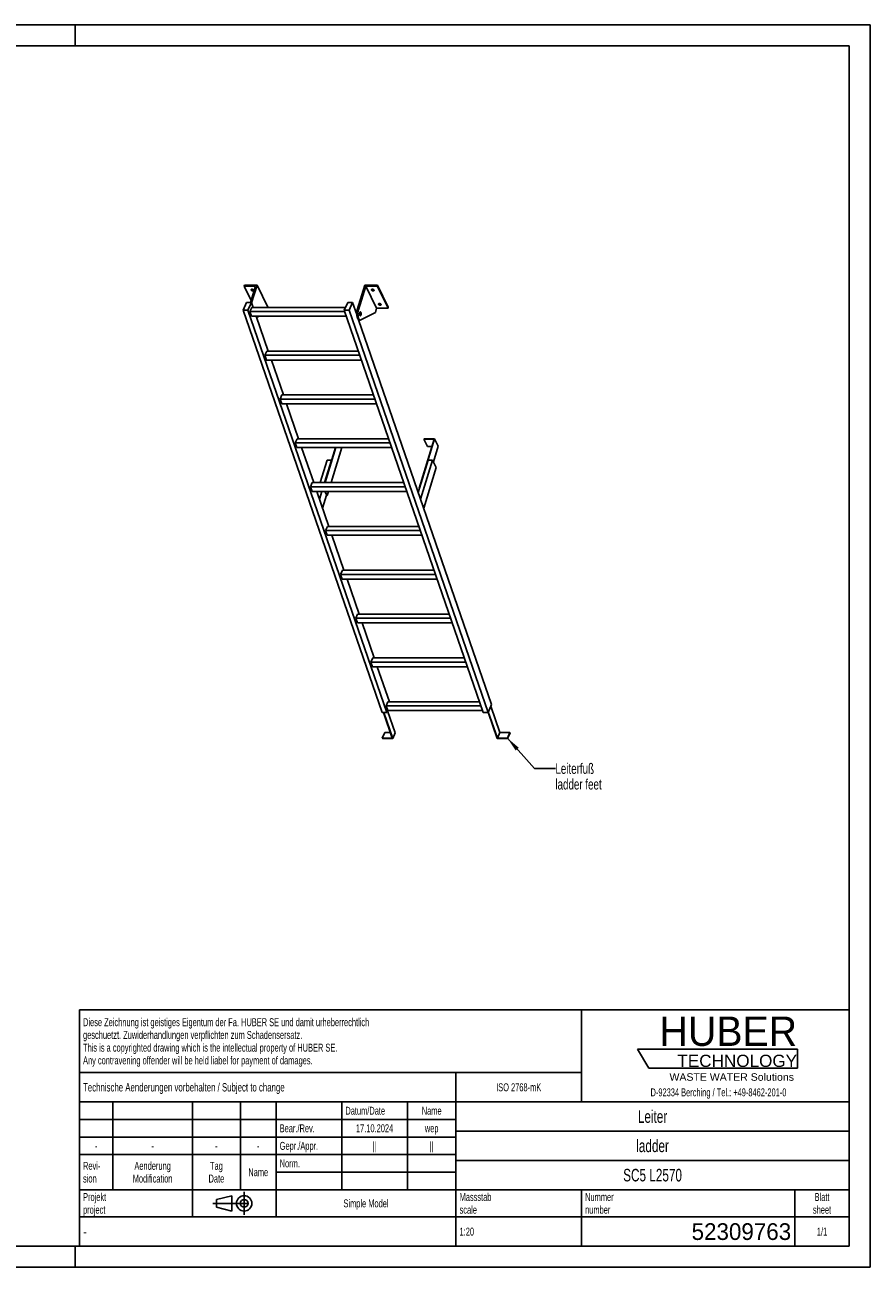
# Model space of a CAD drawing. Header units: millimetres. Extents: x 0 to 8400, y 0 to 5940.
# Tile 2 of 2: x 4359 to 8400, y 0 to 5940. Entities that reach past the tile are written whole.
import ezdxf

# ---------------------------------------------------------------- set-up
doc = ezdxf.new("R2010")
doc.units = ezdxf.units.MM
doc.header["$LTSCALE"] = 462
doc.linetypes.add('CENTER', pattern=[0.6, 0.375, -0.075, 0.075, -0.075])
doc.layers.get('0').update_dxf_attribs({"linetype": 'CONTINUOUS'})
for name, color, linetype in [('005_AXIS', 7, 'CONTINUOUS'), ('053_NOTES', 7, 'CONTINUOUS'), ('HUBER_Logo_BL1', 7, 'CONTINUOUS')]:
    doc.layers.add(name, color=color, linetype=linetype)
doc.styles.get("Standard").update_dxf_attribs({"font": 'txt', "width": 0.7})
doc.styles.add('TEXTSTYLE_2', font='txt')
doc.styles.add('TEXTSTYLE_3', font='arial.ttf')
doc.styles.add('TEXTSTYLE_5', font='txt', dxfattribs={"width": 0.8})
doc.styles.add('TEXTSTYLE_6', font='txt')
doc.dimstyles.get("Standard").update_dxf_attribs({"dimtxt": 50, "dimasz": 70, "dimexe": 2, "dimexo": 1, "dimtad": 1, "dimtxsty": 'Standard', "dimblk": '_FILLED', "dimblk1": '_FILLED', "dimblk2": '_FILLED', "dimcen": 0.09, "dimazin": 2, "dimtol": 1, "dimtp": 0.01, "dimtm": 0.01, "dimtfac": 1, "dimtofl": 0, "dimtmove": 0, "dimatfit": 3, "dimldrblk": '_FILLED', "dimfxl": 1, "dimtolj": 1, "dimarcsym": 0})

# ---------------------------------------------------------------- blocks, each defined once
blk = doc.blocks.new('HUBER_LOGO_BL1', base_point=(7675, 1007.5))
at = {"layer": 'HUBER_Logo_BL1', "color": 5, "linetype": 'Continuous'}
for p, q in [((8052.9, 1042), (7287.9, 1042)), ((7287.9, 1042), (7341.9, 952)), ((8052.9, 1042), (8052.9, 952)), ((7341.9, 952), (8052.9, 952))]:
    blk.add_line(p, q, dxfattribs=at)
at = {"layer": 'HUBER_Logo_BL1', "color": 2, "linetype": 'Continuous', "attachment_point": 3, "line_spacing_factor": 0.78}
for s, insert, char_height, width, style in [('HUBER\\P\\fArial;\\H58.5;TECHNOLOGY ', (8050.7, 1198.2), 140.4, 775.343, 'TEXTSTYLE_2'), ('WASTE WATER Solutions', (8036, 927.2), 36, 594.067, 'TEXTSTYLE_3')]:
    blk.add_mtext(s, dxfattribs=dict(at, insert=insert, char_height=char_height, width=width, style=style))
at = {"layer": 'HUBER_Logo_BL1', "color": 2, "linetype": 'Continuous', "insert": (7675, 854.8), "char_height": 38, "width": 1621.786, "attachment_point": 2, "line_spacing_factor": 0.96}
blk.add_mtext('D-92334 Berching / Tel.: +49-8462-201-0', dxfattribs=at)
blk = doc.blocks.new('PROJEKTIONSMETHODE_1_BL2', base_point=(5360, 305))
at = {"color": 2, "linetype": 'CENTER'}
for p, q in [((5407.7, 360), (5407.7, 250)), ((5257.3, 305), (5462.7, 305))]:
    blk.add_line(p, q, dxfattribs=at)
at = {"color": 2, "linetype": 'Continuous'}
for p, q in [((5275.7, 323.3), (5349, 341.7)), ((5275.7, 286.7), (5275.7, 323.3)), ((5349, 268.3), (5349, 341.7)), ((5275.7, 286.7), (5349, 268.3))]:
    blk.add_line(p, q, dxfattribs=at)
for radius in [36.7, 18.3]:
    blk.add_circle((5407.7, 305), radius, dxfattribs=at)
blk = doc.blocks.new('*T11')
at = {"color": 3, "linetype": 'Continuous'}
for p, q in [((0, 0), (3680, 0)), ((0, 0), (0, -1130)), ((2400, 0), (2400, -440)), ((3680, 0), (3680, -1130)), ((0, -300), (2400, -300)), ((1800, -300), (1800, -1130)), ((0, -440), (3680, -440)), ((160, -440), (160, -860)), ((540, -440), (540, -990)), ((770, -440), (770, -860)), ((940, -440), (940, -990)), ((1254, -440), (1254, -860)), ((1568, -440), (1568, -860)), ((0, -524), (1800, -524)), ((1800, -580), (3680, -580)), ((0, -608), (1800, -608)), ((0, -692), (1800, -692)), ((1800, -720), (3680, -720)), ((940, -776), (1800, -776)), ((0, -860), (3680, -860)), ((2400, -860), (2400, -1130)), ((3420, -860), (3420, -1130)), ((0, -990), (3680, -990)), ((0, -1130), (3680, -1130))]:
    blk.add_line(p, q, dxfattribs=at)
at = {"color": 2, "linetype": 'Continuous', "line_spacing_factor": 0.96}
for s, insert, char_height, width, attachment_point in [('Diese Zeichnung ist geistiges Eigentum der Fa. HUBER SE und damit urheberrechtlich \\Pgeschuetzt. Zuwiderhandlungen verpflichten zum Schadensersatz.\\PThis is a copyrighted drawing which is the intellectual property of HUBER SE.\\PAny contravening offender will be held liabel for payment of damages.', (17.5, -39.8), 38, 4429.714, 1), ('Technische Aenderungen vorbehalten / Subject to change', (17.5, -350), 40, 3049.524, 1), ('ISO 2768-mK', (2100, -351), 38, 665.905, 2), ('Datum/Date', (1271.5, -463), 38, 584.476, 1), ('Name', (1684, -463), 38, 253.333, 2), ('Leiter', (2740, -480), 60, 480, 2), ('Bear./Rev.', (957.5, -547), 38, 544.667, 1), ('17.10.2024', (1411, -547), 38, 546.476, 2), ('wep', (1684, -547), 38, 199.048, 2), ('-', (80, -631), 38, 68.762, 2), ('-', (350, -631), 38, 68.762, 2), ('-', (655, -631), 38, 68.762, 2), ('-', (855, -631), 38, 68.762, 2), ('Gepr./Appr.', (957.5, -631), 38, 598.952, 1), ('||', (1411, -631), 38, 101.333, 2), ('||', (1684, -631), 38, 101.333, 2), ('ladder', (2740, -620), 60, 502.857, 2), ('Revi-\\Psion', (17.5, -726.6), 38, 276.857, 1), ('Aenderung\\PModification', (350, -726.6), 38, 606.19, 2), ('Tag\\PDate', (655, -726.6), 38, 235.238, 2), ('Name', (855, -757), 38, 253.333, 2), ('Norm. ', (957.5, -715), 38, 351.048, 1), ('SC5 L2570', (2740, -760), 60, 842.857, 2), ('Projekt\\Pproject', (17.5, -875.6), 38, 367.333, 1), ('Massstab\\Pscale', (1817.5, -875.6), 38, 448.762, 1), ('Nummer\\Pnumber', (2417.5, -875.6), 38, 372.762, 1), ('Blatt\\Psheet', (3550, -875.6), 38, 275.048, 2), ('Simple Model', (1370, -906), 38, 656.857, 2), ('1:20', (1817.5, -1041), 38, 204.476, 1), ('1/1', (3550, -1041), 38, 159.238, 2)]:
    blk.add_mtext(s, dxfattribs=dict(at, insert=insert, char_height=char_height, width=width, attachment_point=attachment_point))
for s, insert, char_height, width, attachment_point, style in [('-', (17.5, -1035), 50, 36.667, 1, 'TEXTSTYLE_5'), ('52309763', (3402.5, -1020), 80, 1173.333, 3, 'TEXTSTYLE_6')]:
    blk.add_mtext(s, dxfattribs=dict(at, insert=insert, char_height=char_height, width=width, attachment_point=attachment_point, style=style))
blk = doc.blocks.new('_FILLED')
at = {"color": 0, "linetype": 'ByBlock'}
blk.add_solid([(0, 0), (-1, 0.143), (-1, -0.143)], dxfattribs=at)

msp = doc.modelspace()

# ---------------------------------------------------------------- linework, layer by layer
at = {"color": 7, "linetype": 'Continuous'}
for p, q in [((0, 5940), (8400, 5940)), ((8400, 0), (8400, 5940)), ((5443.175, 4611.045), (5469.207, 4695.285)), ((5948.449, 4577.003), (5985.001, 4695.285)), ((5462.228, 4690.585), (5407.886, 4690.585)), ((5462.228, 4690.585), (5438.303, 4613.163)), ((5989.075, 4690.585), (5953.975, 4577.003)), ((6040.932, 4584.912), (5989.075, 4690.585)), ((6043.418, 4690.585), (5989.075, 4690.585)), ((5402.809, 4575.344), (5419.417, 4613.163)), ((6066.829, 2652.497), (5402.809, 4575.344)), ((5425.836, 4575.344), (5402.809, 4575.344)), ((5419.417, 4613.163), (5442.443, 4613.163)), ((5442.443, 4613.163), (5425.836, 4575.344)), ((6089.855, 2652.497), (5425.836, 4575.344)), ((5434.937, 4569.338), (5443.678, 4589.242)), ((5450.704, 4589.242), (5442.443, 4613.163)), ((5892.469, 4589.242), (5443.678, 4589.242)), ((5521.064, 4589.612), (5520.95, 4589.242)), ((5886.366, 4575.344), (5902.974, 4613.163)), ((6550.386, 2652.497), (5886.366, 4575.344)), ((5909.393, 4575.344), (5886.366, 4575.344)), ((5902.974, 4613.163), (5926, 4613.163)), ((5926, 4613.163), (5909.393, 4575.344)), ((6573.412, 2652.497), (5909.393, 4575.344)), ((5945.983, 4555.297), (5926, 4613.163)), ((6040.932, 4584.912), (6034.731, 4564.845)), ((6040.932, 4584.912), (6095.275, 4584.912)), ((5888.441, 4569.338), (5434.937, 4569.338)), ((5442.688, 4546.892), (5434.937, 4569.338)), ((5442.688, 4546.892), (5896.192, 4546.892)), ((5523.049, 4379.749), (5465.329, 4546.892)), ((5478.755, 4546.892), (5467.366, 4540.992)), ((6590.02, 2690.316), (5955.032, 4529.094)), ((5957.6, 4528.355), (5963.127, 4528.355)), ((6034.731, 4564.845), (5965.437, 4528.947)), ((5507.281, 4359.845), (5516.022, 4379.749)), ((5515.032, 4337.399), (5507.281, 4359.845)), ((5960.785, 4359.845), (5507.281, 4359.845)), ((5515.032, 4337.399), (5968.536, 4337.399)), ((5953.912, 4379.749), (5516.022, 4379.749)), ((5595.393, 4170.256), (5537.673, 4337.399)), ((5579.626, 4150.352), (5588.367, 4170.256)), ((6026.256, 4170.256), (5588.367, 4170.256)), ((6033.13, 4150.352), (5579.626, 4150.352)), ((5587.377, 4127.906), (5579.626, 4150.352)), ((5587.377, 4127.906), (6040.881, 4127.906)), ((5667.738, 3960.763), (5610.018, 4127.906)), ((5660.711, 3960.763), (5651.97, 3940.858)), ((5659.721, 3918.413), (5651.97, 3940.858)), ((6105.474, 3940.858), (5651.97, 3940.858)), ((6098.601, 3960.763), (5660.711, 3960.763)), ((6315.744, 3958.688), (6243.608, 3725.257)), ((6245.45, 3725.257), (6318.07, 3960.255)), ((6267.411, 3960.255), (6266.927, 3958.688)), ((6266.927, 3958.688), (6284.315, 3923.256)), ((6266.927, 3958.688), (6315.744, 3958.688)), ((6318.07, 3960.255), (6267.411, 3960.255)), ((6284.315, 3923.256), (6304.794, 3923.256)), ((6312.53, 3850.631), (6335.457, 3924.823)), ((6318.07, 3960.255), (6335.457, 3924.823)), ((5659.721, 3918.413), (6113.225, 3918.413)), ((5740.082, 3751.27), (5682.362, 3918.413)), ((5844.609, 3918.413), (5792.958, 3751.27)), ((5794.8, 3751.27), (5846.451, 3918.413)), ((5823.137, 3751.27), (5874.788, 3918.413)), ((6287.522, 3858.422), (6239.878, 3704.246)), ((6308.707, 3858.422), (6251.058, 3671.871)), ((6266.012, 3628.566), (6326.094, 3822.991)), ((6308.707, 3858.422), (6287.522, 3858.422)), ((6326.094, 3822.991), (6308.707, 3858.422)), ((5733.056, 3751.27), (5724.315, 3731.365)), ((6170.945, 3751.27), (5733.056, 3751.27)), ((5732.066, 3708.92), (5724.315, 3731.365)), ((6177.819, 3731.365), (5724.315, 3731.365)), ((5732.066, 3708.92), (6185.57, 3708.92)), ((5812.427, 3541.777), (5754.707, 3708.92)), ((5792.936, 3708.92), (5802.307, 3689.825)), ((5794.779, 3708.92), (5804.149, 3689.825)), ((5802.307, 3689.825), (5804.149, 3689.825)), ((5804.149, 3689.825), (5810.05, 3708.92)), ((6243.608, 3725.257), (6245.303, 3721.802)), ((6243.608, 3725.257), (6245.45, 3725.257)), ((6245.45, 3725.257), (6246.015, 3724.105)), ((5805.4, 3541.777), (5796.659, 3521.872)), ((6250.163, 3521.872), (5796.659, 3521.872)), ((5804.41, 3499.427), (5796.659, 3521.872)), ((6243.29, 3541.777), (5805.4, 3541.777)), ((5804.41, 3499.427), (6257.914, 3499.427)), ((5884.771, 3332.284), (5827.051, 3499.427)), ((5877.745, 3332.284), (5869.004, 3312.379)), ((6315.634, 3332.284), (5877.745, 3332.284)), ((6322.508, 3312.379), (5869.004, 3312.379)), ((5876.755, 3289.934), (5869.004, 3312.379)), ((5876.755, 3289.934), (6330.259, 3289.934)), ((5957.116, 3122.791), (5899.396, 3289.934)), ((5950.089, 3122.791), (5941.348, 3102.886)), ((5949.099, 3080.44), (5941.348, 3102.886)), ((6394.852, 3102.886), (5941.348, 3102.886)), ((6387.979, 3122.791), (5950.089, 3122.791)), ((5949.099, 3080.44), (6402.603, 3080.44)), ((6029.46, 2913.298), (5971.74, 3080.44)), ((6022.434, 2913.298), (6013.693, 2893.393)), ((6460.323, 2913.298), (6022.434, 2913.298)), ((6021.444, 2870.947), (6013.693, 2893.393)), ((6467.197, 2893.393), (6013.693, 2893.393)), ((6021.444, 2870.947), (6474.948, 2870.947)), ((6101.805, 2703.804), (6044.085, 2870.947)), ((6094.778, 2703.804), (6086.037, 2683.9)), ((6539.541, 2683.9), (6086.037, 2683.9)), ((6093.788, 2661.454), (6086.037, 2683.9)), ((6532.668, 2703.804), (6094.778, 2703.804)), ((6590.02, 2690.316), (6573.412, 2652.497)), ((6630.141, 2555.988), (6586.512, 2682.328)), ((6089.855, 2652.497), (6066.829, 2652.497)), ((6073.095, 2652.497), (6115.587, 2529.448)), ((6117.946, 2527.952), (6074.937, 2652.497)), ((6093.788, 2661.454), (6089.855, 2652.497)), ((6129.601, 2554.491), (6093.158, 2660.02)), ((6093.788, 2661.454), (6547.292, 2661.454)), ((6573.412, 2652.497), (6550.386, 2652.497)), ((6573.826, 2653.44), (6617.161, 2527.952)), ((6618.487, 2529.448), (6574.858, 2655.789)), ((6079.347, 2555.988), (6067.692, 2529.448)), ((6106.423, 2555.988), (6079.347, 2555.988)), ((6129.601, 2554.491), (6117.946, 2527.952)), ((6630.141, 2555.988), (6618.487, 2529.448)), ((6678.036, 2555.988), (6630.141, 2555.988)), ((6678.036, 2555.988), (6666.382, 2529.448)), ((6678.553, 2554.491), (6666.899, 2527.952)), ((6678.553, 2554.491), (6678.036, 2555.988)), ((6067.692, 2529.448), (6068.209, 2527.952)), ((6115.587, 2529.448), (6067.692, 2529.448)), ((6068.209, 2527.952), (6117.946, 2527.952)), ((6617.161, 2527.952), (6666.899, 2527.952)), ((6666.382, 2529.448), (6618.487, 2529.448)), ((6666.899, 2527.952), (6666.382, 2529.448)), ((0, 0), (8400, 0))]:
    msp.add_line(p, q, dxfattribs=at)
at = {"color": 3, "linetype": 'Continuous'}
for p, q in [((8400, 5940), (0, 5940)), ((4600, 5940), (4600, 5840)), ((8400, 5940), (8400, 0)), ((4600, 0), (4600, 100)), ((8400, 0), (0, 0))]:
    msp.add_line(p, q, dxfattribs=at)
at = {"color": 5, "linetype": 'Continuous'}
for p, q in [((8300, 5840), (100, 5840)), ((8300, 100), (8300, 5840)), ((100, 100), (8300, 100))]:
    msp.add_line(p, q, dxfattribs=at)
at = {"color": 9, "linetype": 'Continuous'}
msp.add_line((5948.449, 4577.003), (5953.975, 4577.003), dxfattribs=at)
at = {"color": 7, "linetype": 'Continuous'}
for points, knots in [([(5948.449, 4577.003), (5947.72, 4574.642), (5946.605, 4569.553), (5945.838, 4561.594), (5945.93, 4553.386), (5946.873, 4545.558), (5948.36, 4539.586), (5949.973, 4535.502), (5951.277, 4533.014), (5952.705, 4531.008), (5954.243, 4529.517), (5955.88, 4528.577), (5957.048, 4528.355), (5957.6, 4528.355)], [0, 0, 0, 0, 0.13939916, 0.29280569, 0.45031518, 0.6015399, 0.73684017, 0.79611184, 0.84888331, 0.89492094, 0.93453064, 0.96882596, 1, 1, 1, 1]), ([(5953.975, 4577.003), (5953.246, 4574.642), (5952.131, 4569.553), (5951.364, 4561.594), (5951.456, 4553.386), (5952.4, 4545.558), (5953.887, 4539.586), (5955.5, 4535.502), (5956.803, 4533.014), (5958.232, 4531.008), (5959.769, 4529.517), (5961.406, 4528.577), (5962.574, 4528.355), (5963.127, 4528.355)], [0, 0, 0, 0, 0.13939916, 0.29280569, 0.45031518, 0.6015399, 0.73684017, 0.79611184, 0.84888331, 0.89492094, 0.93453064, 0.96882596, 1, 1, 1, 1]), ([(5963.127, 4528.355), (5963.321, 4528.355), (5964.12, 4528.405), (5964.899, 4528.669), (5965.437, 4528.947)], [0, 0, 0, 0, 0.24280265, 1, 1, 1, 1])]:
    msp.add_open_spline(points, degree=3, knots=knots, dxfattribs=at)
at = {"layer": '005_AXIS', "color": 7, "linetype": 'Continuous'}
for p, q in [((5409.338, 4695.285), (5407.886, 4690.585)), ((5469.207, 4695.285), (5409.338, 4695.285)), ((5521.064, 4589.612), (5469.207, 4695.285)), ((6044.87, 4695.285), (5985.001, 4695.285)), ((6044.87, 4695.285), (6043.418, 4690.585)), ((6096.727, 4589.612), (6044.87, 4695.285)), ((5407.886, 4690.585), (5441.23, 4622.636)), ((6095.275, 4584.912), (6043.418, 4690.585)), ((6096.727, 4589.612), (6095.275, 4584.912)), ((5946.292, 4565.855), (5942.338, 4565.855)), ((5963.127, 4565.855), (5961.02, 4565.855)), ((5963.127, 4550.855), (5961.023, 4550.855)), ((5803.965, 3858.422), (5770.853, 3751.27)), ((5825.15, 3858.422), (5792.037, 3751.27)), ((5803.965, 3858.422), (5825.15, 3858.422)), ((5825.715, 3857.271), (5825.15, 3858.422)), ((5757.765, 3708.92), (5756.321, 3704.246)), ((5778.95, 3708.92), (5767.501, 3671.871)), ((5782.455, 3628.566), (5801.742, 3690.977))]:
    msp.add_line(p, q, dxfattribs=at)
for points, knots in [([(5440.984, 4671.937), (5440.832, 4672.247), (5440.619, 4672.882), (5440.669, 4673.559), (5440.761, 4673.856)], [0, 0, 0, 0, 0.52599001, 1, 1, 1, 1]), ([(5440.761, 4673.856), (5440.885, 4674.257), (5441.442, 4675.049), (5442.818, 4675.749), (5444.575, 4676.041), (5446.564, 4675.914), (5448.593, 4675.387), (5450.459, 4674.51), (5451.974, 4673.375), (5452.719, 4672.425), (5452.958, 4671.937)], [0, 0, 0, 0, 0.08792798, 0.19150839, 0.31584218, 0.45699793, 0.60613597, 0.75253436, 0.88609218, 1, 1, 1, 1]), ([(5453.181, 4670.018), (5453.058, 4669.617), (5452.501, 4668.825), (5451.124, 4668.125), (5449.368, 4667.833), (5447.378, 4667.96), (5445.35, 4668.487), (5443.484, 4669.364), (5441.968, 4670.499), (5441.224, 4671.449), (5440.984, 4671.937)], [0, 0, 0, 0, 0.08792798, 0.19150839, 0.31584218, 0.45699793, 0.60613597, 0.75253436, 0.88609218, 1, 1, 1, 1]), ([(5452.354, 4672.846), (5451.587, 4672.629), (5449.863, 4672.502), (5447.294, 4672.982), (5444.902, 4674.035), (5443.55, 4675.112), (5443.04, 4675.724)], [0, 0, 0, 0, 0.23499217, 0.50000086, 0.76500904, 1, 1, 1, 1]), ([(5452.958, 4671.937), (5453.11, 4671.627), (5453.323, 4670.992), (5453.273, 4670.315), (5453.181, 4670.018)], [0, 0, 0, 0, 0.52599001, 1, 1, 1, 1]), ([(6016.647, 4671.937), (6016.495, 4672.247), (6016.283, 4672.882), (6016.332, 4673.559), (6016.424, 4673.856)], [0, 0, 0, 0, 0.52599001, 1, 1, 1, 1]), ([(6016.424, 4673.856), (6016.548, 4674.257), (6017.105, 4675.049), (6018.481, 4675.749), (6020.238, 4676.041), (6022.227, 4675.914), (6024.256, 4675.387), (6026.122, 4674.51), (6027.637, 4673.375), (6028.382, 4672.425), (6028.621, 4671.937)], [0, 0, 0, 0, 0.08792798, 0.19150839, 0.31584218, 0.45699793, 0.60613597, 0.75253436, 0.88609218, 1, 1, 1, 1]), ([(6028.845, 4670.018), (6028.721, 4669.617), (6028.164, 4668.825), (6026.787, 4668.125), (6025.031, 4667.833), (6023.041, 4667.96), (6021.013, 4668.487), (6019.147, 4669.364), (6017.631, 4670.499), (6016.887, 4671.449), (6016.647, 4671.937)], [0, 0, 0, 0, 0.08792798, 0.19150839, 0.31584218, 0.45699793, 0.60613597, 0.75253436, 0.88609218, 1, 1, 1, 1]), ([(6028.017, 4672.846), (6027.251, 4672.629), (6025.526, 4672.502), (6022.957, 4672.982), (6020.565, 4674.035), (6019.213, 4675.112), (6018.703, 4675.724)], [0, 0, 0, 0, 0.23499217, 0.50000086, 0.76500904, 1, 1, 1, 1]), ([(6028.621, 4671.937), (6028.773, 4671.627), (6028.986, 4670.992), (6028.936, 4670.315), (6028.845, 4670.018)], [0, 0, 0, 0, 0.52599001, 1, 1, 1, 1]), ([(6050.202, 4603.56), (6050.05, 4603.87), (6049.837, 4604.505), (6049.887, 4605.182), (6049.979, 4605.479)], [0, 0, 0, 0, 0.52599001, 1, 1, 1, 1]), ([(6049.979, 4605.479), (6050.103, 4605.88), (6050.659, 4606.672), (6052.036, 4607.372), (6053.792, 4607.664), (6055.782, 4607.537), (6057.811, 4607.01), (6059.677, 4606.133), (6061.192, 4604.998), (6061.936, 4604.048), (6062.176, 4603.56)], [0, 0, 0, 0, 0.08792798, 0.19150839, 0.31584218, 0.45699793, 0.60613597, 0.75253436, 0.88609218, 1, 1, 1, 1]), ([(6062.399, 4601.641), (6062.275, 4601.24), (6061.719, 4600.448), (6060.342, 4599.748), (6058.586, 4599.456), (6056.596, 4599.583), (6054.567, 4600.11), (6052.701, 4600.987), (6051.186, 4602.122), (6050.442, 4603.072), (6050.202, 4603.56)], [0, 0, 0, 0, 0.08792798, 0.19150839, 0.31584218, 0.45699793, 0.60613597, 0.75253436, 0.88609218, 1, 1, 1, 1]), ([(6061.571, 4604.469), (6060.805, 4604.252), (6059.081, 4604.125), (6056.512, 4604.605), (6054.12, 4605.658), (6052.768, 4606.735), (6052.258, 4607.347)], [0, 0, 0, 0, 0.23499217, 0.50000086, 0.76500904, 1, 1, 1, 1]), ([(6062.176, 4603.56), (6062.328, 4603.25), (6062.541, 4602.615), (6062.491, 4601.938), (6062.399, 4601.641)], [0, 0, 0, 0, 0.52599001, 1, 1, 1, 1]), ([(5963.127, 4567.605), (5962.938, 4567.605), (5962.536, 4567.519), (5961.983, 4567.165), (5961.47, 4566.61), (5960.799, 4565.546), (5960.146, 4563.788), (5959.658, 4561.327), (5959.471, 4558.594), (5959.604, 4555.84), (5960.042, 4553.316), (5960.561, 4551.774), (5960.888, 4551.109)], [0, 0, 0, 0, 0.03139335, 0.06653602, 0.10789214, 0.15653911, 0.27536242, 0.41788486, 0.57383792, 0.73088447, 0.87653107, 1, 1, 1, 1]), ([(5963.127, 4565.855), (5962.974, 4565.855), (5962.648, 4565.786), (5962.2, 4565.498), (5961.784, 4565.048), (5961.24, 4564.186), (5960.71, 4562.76), (5960.314, 4560.765), (5960.163, 4558.549), (5960.27, 4556.315), (5960.626, 4554.269), (5961.047, 4553.019), (5961.311, 4552.48)], [0, 0, 0, 0, 0.03139336, 0.06653604, 0.10789215, 0.1565391, 0.27536241, 0.41788485, 0.57383792, 0.73088447, 0.87653103, 1, 1, 1, 1]), ([(5960.888, 4551.109), (5961.034, 4550.811), (5961.337, 4550.278), (5961.883, 4549.627), (5962.48, 4549.208), (5962.922, 4549.105), (5963.127, 4549.105)], [0, 0, 0, 0, 0.31594759, 0.58208421, 0.80455749, 1, 1, 1, 1]), ([(5961.311, 4552.48), (5961.43, 4552.238), (5961.675, 4551.806), (5962.119, 4551.278), (5962.602, 4550.938), (5962.96, 4550.855), (5963.127, 4550.855)], [0, 0, 0, 0, 0.31594789, 0.58208425, 0.80455749, 1, 1, 1, 1]), ([(5965.366, 4565.6), (5965.22, 4565.898), (5964.916, 4566.431), (5964.37, 4567.082), (5963.773, 4567.502), (5963.332, 4567.605), (5963.127, 4567.605)], [0, 0, 0, 0, 0.31594759, 0.58208421, 0.80455749, 1, 1, 1, 1]), ([(5964.942, 4564.23), (5964.824, 4564.471), (5964.578, 4564.903), (5964.135, 4565.431), (5963.651, 4565.771), (5963.293, 4565.855), (5963.127, 4565.855)], [0, 0, 0, 0, 0.31594789, 0.58208425, 0.80455749, 1, 1, 1, 1]), ([(5963.127, 4549.105), (5963.315, 4549.105), (5963.717, 4549.19), (5964.27, 4549.544), (5964.783, 4550.1), (5965.454, 4551.163), (5966.107, 4552.921), (5966.595, 4555.382), (5966.782, 4558.115), (5966.65, 4560.87), (5966.211, 4563.394), (5965.692, 4564.936), (5965.366, 4565.6)], [0, 0, 0, 0, 0.03139335, 0.06653602, 0.10789214, 0.15653911, 0.27536242, 0.41788486, 0.57383792, 0.73088447, 0.87653107, 1, 1, 1, 1]), ([(5963.127, 4550.855), (5963.279, 4550.855), (5963.605, 4550.924), (5964.054, 4551.211), (5964.47, 4551.661), (5965.014, 4552.524), (5965.543, 4553.949), (5965.939, 4555.945), (5966.091, 4558.16), (5965.983, 4560.394), (5965.628, 4562.44), (5965.207, 4563.691), (5964.942, 4564.23)], [0, 0, 0, 0, 0.03139336, 0.06653604, 0.10789215, 0.1565391, 0.27536241, 0.41788485, 0.57383792, 0.73088447, 0.87653103, 1, 1, 1, 1])]:
    msp.add_open_spline(points, degree=3, knots=knots, dxfattribs=at)

# ---------------------------------------------------------------- block references
msp.add_blockref('*T11', (4620, 1230))
at = {"color": 2, "linetype": 'Continuous'}
msp.add_blockref('PROJEKTIONSMETHODE_1_BL2', (5360, 305), dxfattribs=at)
at = {"layer": 'HUBER_Logo_BL1'}
msp.add_blockref('HUBER_LOGO_BL1', (7674.994, 1007.484), dxfattribs=at)

# ---------------------------------------------------------------- texts
at = {"layer": '053_NOTES', "color": 2, "linetype": 'Continuous', "insert": (6895.479, 2408.893), "char_height": 50, "width": 566.07143, "attachment_point": 1, "line_spacing_factor": 0.9}
msp.add_mtext('Leiterfuß\\Pladder feet', dxfattribs=at)

# ---------------------------------------------------------------- leaders
at = {"layer": '053_NOTES', "color": 2, "linetype": 'Continuous', "annotation_type": 0, "has_hookline": 1, "hookline_direction": 1, "text_width": 356.502}
msp.add_leader([(6666.382, 2529.448), (6795.479, 2383.893), (6895.479, 2383.893)], dimstyle='Standard', override={"dimtad": 0}, dxfattribs=at)

doc.saveas('drawing.dxf')
